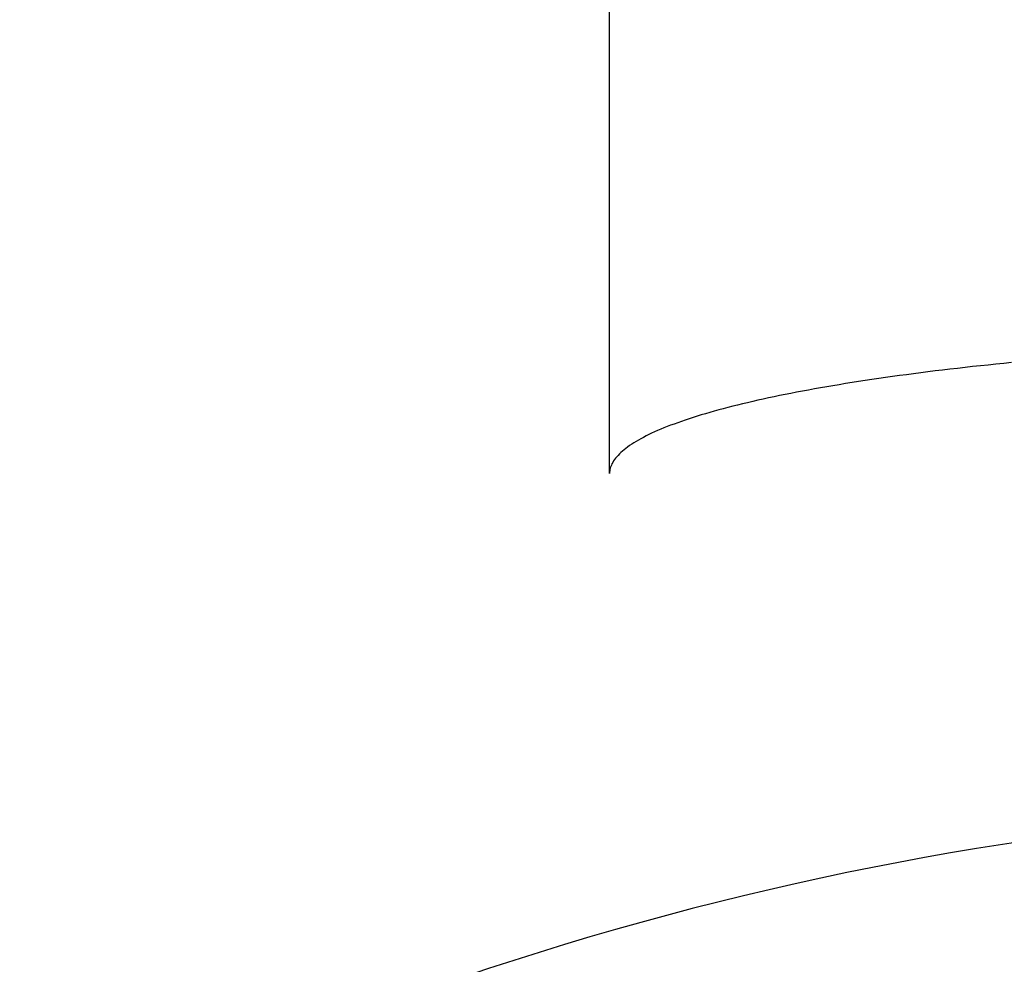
# Model space of a CAD drawing. Extents: x -93 to 221, y -92 to 221.
# Tile 4 of 10: x -24 to -8, y 50 to 66. Entities that reach past the tile are written whole.
import ezdxf

# ---------------------------------------------------------------- set-up
doc = ezdxf.new("R2010")
doc.units = 0
doc.header["$LTSCALE"] = 14
doc.layers.get('0').update_dxf_attribs({"linetype": 'CONTINUOUS'})

msp = doc.modelspace()

# ---------------------------------------------------------------- linework, layer by layer
msp.add_line((-14.65, 58.46), (-14.65, 80.158))
msp.add_polyline3d([(-8.038, 60.285, 0), (-8.168, 60.272, 0), (-8.297, 60.259, 0), (-8.425, 60.246, 0), (-8.552, 60.233, 0), (-8.679, 60.219, 0), (-8.804, 60.205, 0), (-8.928, 60.191, 0), (-9.051, 60.177, 0), (-9.173, 60.162, 0), (-9.294, 60.148, 0), (-9.414, 60.133, 0), (-9.533, 60.118, 0), (-9.651, 60.103, 0), (-9.768, 60.087, 0), (-9.884, 60.072, 0), (-9.998, 60.056, 0), (-10.111, 60.04, 0), (-10.224, 60.024, 0), (-10.335, 60.007, 0), (-10.445, 59.991, 0), (-10.554, 59.974, 0), (-10.661, 59.957, 0), (-10.768, 59.94, 0), (-10.873, 59.923, 0), (-10.977, 59.906, 0), (-11.079, 59.888, 0), (-11.181, 59.871, 0), (-11.281, 59.853, 0), (-11.38, 59.835, 0), (-11.477, 59.817, 0), (-11.574, 59.798, 0), (-11.668, 59.78, 0), (-11.762, 59.761, 0), (-11.854, 59.743, 0), (-11.945, 59.724, 0), (-12.035, 59.705, 0), (-12.123, 59.686, 0), (-12.21, 59.666, 0), (-12.296, 59.647, 0), (-12.38, 59.627, 0), (-12.463, 59.608, 0), (-12.544, 59.588, 0), (-12.624, 59.568, 0), (-12.702, 59.548, 0), (-12.779, 59.528, 0), (-12.855, 59.507, 0), (-12.929, 59.487, 0), (-13.001, 59.466, 0), (-13.072, 59.446, 0), (-13.142, 59.425, 0), (-13.21, 59.404, 0), (-13.277, 59.383, 0), (-13.342, 59.362, 0), (-13.406, 59.34, 0), (-13.468, 59.319, 0), (-13.529, 59.298, 0), (-13.588, 59.276, 0), (-13.645, 59.255, 0), (-13.701, 59.233, 0), (-13.756, 59.211, 0), (-13.809, 59.189, 0), (-13.86, 59.167, 0), (-13.91, 59.145, 0), (-13.958, 59.123, 0), (-14.004, 59.101, 0), (-14.049, 59.079, 0), (-14.093, 59.056, 0), (-14.135, 59.034, 0), (-14.175, 59.011, 0), (-14.213, 58.989, 0), (-14.25, 58.966, 0), (-14.286, 58.944, 0), (-14.32, 58.921, 0), (-14.352, 58.898, 0), (-14.382, 58.876, 0), (-14.411, 58.853, 0), (-14.438, 58.83, 0), (-14.464, 58.807, 0), (-14.488, 58.784, 0), (-14.51, 58.761, 0), (-14.531, 58.738, 0), (-14.55, 58.715, 0), (-14.567, 58.692, 0), (-14.583, 58.669, 0), (-14.597, 58.645, 0), (-14.61, 58.622, 0), (-14.62, 58.599, 0), (-14.63, 58.576, 0), (-14.637, 58.553, 0), (-14.643, 58.529, 0), (-14.647, 58.506, 0), (-14.649, 58.483, 0), (-14.65, 58.46, 0)])
msp.add_circle((0, 0), 82.5)
msp.add_arc((0, 0), 53, 59.7568, 120.2432)

doc.saveas('drawing.dxf')
